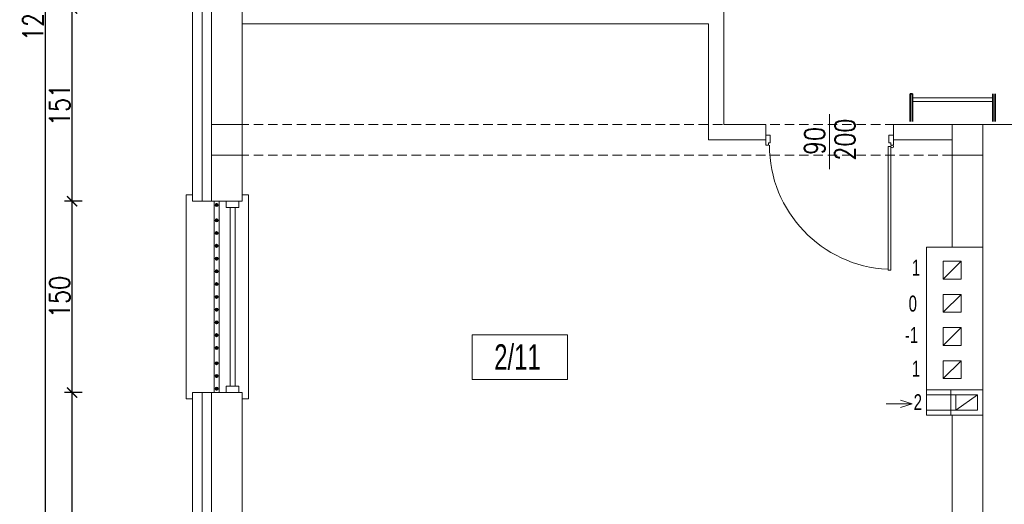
# Model space of a CAD drawing. Header units: millimetres. Extents: x 6354466 to 6508314, y -1889048 to -1342748.
# Tile 105 of 134: x 6381846 to 6389565, y -1558699 to -1554901. Entities that reach past the tile are written whole.
import ezdxf
from ezdxf.enums import TextEntityAlignment as Align

# ---------------------------------------------------------------- set-up
doc = ezdxf.new("R2010")
doc.units = ezdxf.units.MM
doc.header["$PDMODE"] = 3
doc.header["$PDSIZE"] = 10
doc.linetypes.add('HIDDEN', pattern=[0.375, 0.25, -0.125])
for name, color, linetype, lineweight in [('L-2', 167, 'Continuous', 13), ('L-3', 10, 'Continuous', 18), ('L-4', 92, 'Continuous', 20), ('L-5', 152, 'Continuous', 9), ('L-6', 6, 'Continuous', 5), ('L-DIM', 252, 'Continuous', 5), ('L-DRZWI', 146, 'Continuous', 13), ('L-ISTNIEJĄCE BUDYNKI', 167, 'Continuous', 5), ('L-OKNA', 144, 'Continuous', 20), ('L-Wyburzenia', 253, 'HIDDEN', 5), ('Zbrojenie', 210, 'Continuous', 35)]:
    doc.layers.add(name, color=color, linetype=linetype, lineweight=lineweight)
doc.styles.add('125', font='cdmsimpl.shx', dxfattribs={"width": 0.7, "height": 125})
doc.styles.add('160', font='simplex.shx', dxfattribs={"width": 0.8, "height": 160})
doc.styles.add('200', font='cdmsimpl.shx', dxfattribs={"width": 0.7, "height": 200})
doc.styles.add('250', font='cdmsimpl.shx', dxfattribs={"width": 0.7, "height": 250})
doc.styles.add('CDM', font='cdmsimpl.shx', dxfattribs={"width": 0.8, "bigfont": 'cdmbigpl.shx'})
doc.linetypes.add('BATTING', pattern='A,0.00254,-2.54,[134,ltypeshp.shx,S=2.54,R=0,X=-2.54,Y=0],-5.08,[134,ltypeshp.shx,S=2.54,R=180,X=2.54,Y=0],-2.54', length=10.16254)
doc.dimstyles.new('160', dxfattribs={"dimtxt": 160, "dimasz": 80, "dimexe": 60, "dimexo": 3, "dimgap": 18, "dimtad": 1, "dimdec": 0, "dimlfac": 0.1, "dimrnd": 1, "dimtxsty": '160', "dimblk": 'ARCHTICK', "dimcen": 2.5, "dimdle": 30, "dimadec": 0, "dimazin": 0, "dimtfac": 1, "dimtdec": 0, "dimtix": 1, "dimtmove": 2, "dimatfit": 0, "dimldrblk": 'NONE', "dimfxl": 0, "dimarcsym": 0})

# ---------------------------------------------------------------- blocks, each defined once
blk = doc.blocks.new('opis pom')
at = {"color": 0}
blk.add_lwpolyline([(252896.7, -40976.9), (253643.9, -40976.9), (253643.9, -41326.9), (252896.7, -41326.9)], close=True, dxfattribs=at)
at = {"layer": 'L-4', "lineweight": 30, "style": '250', "width": 0.7}
blk.add_attdef('2', text='', height=250, dxfattribs=at).set_placement((253252.2, -41151.9), align=Align.MIDDLE_CENTER)
blk = doc.blocks.new('*U516')
for p, q in [((-5, 0), (-5, -5)), ((5, -5), (5, 0)), ((-5, -5), (5, -5)), ((-2, -5), (-2, -145)), ((2, -5), (2, -145)), ((-5, -150), (-5, -145)), ((-5, -145), (5, -145)), ((5, -145), (5, -150))]:
    blk.add_line(p, q)
blk = doc.blocks.new('*U280')
for p, q in [((-500, 203), (-500, -227.5)), ((-1000, 40), (-1000, -40)), ((-965, 40), (-1000, 40)), ((-965, -20), (-965, 40)), ((-35, -20), (-35, 40)), ((-35, 40), (0, 40)), ((-1000, -40), (-980, -40)), ((-980, -40), (-980, -20)), ((-980, -20), (-965, -20)), ((-20, -50), (-40, -50)), ((-40, -50), (-40, -1020)), ((-20, -20), (-35, -20)), ((-20, -40), (-20, -20)), ((0, -40), (-20, -40)), ((-20, -50), (-20, -60)), ((-20, -1020), (-20, -50)), ((-40, -1020), (-20, -1020))]:
    blk.add_line(p, q)
for points in [[(0, 40), (0, -40)], [(-20, -50), (-20, -1020)]]:
    blk.add_lwpolyline(points)
blk.add_circle((-10, -50), 10)
blk.add_arc((1.9, -39.2), 974.1, 180.04583, 267.27416)
at = {"style": 'CDM', "width": 0.8, "flags": 1}
blk.add_attdef('POZIOM', (-915.2, 99.6), '', height=125, dxfattribs=at)
at = {"style": '160', "width": 0.8}
blk.add_attdef('SZER', text='', height=160, rotation=90, dxfattribs=at).set_placement((-489.1, -6.1), align=Align.BOTTOM_CENTER)
blk.add_attdef('WYS', text='', height=160, rotation=90, dxfattribs=at).set_placement((-459, 3.2), align=Align.TOP_CENTER)
blk = doc.blocks.new('_ArchTick')
at = {"color": 0, "linetype": 'ByBlock', "const_width": 0.15}
blk.add_lwpolyline([(-0.5, -0.5), (0.5, 0.5)], dxfattribs=at)
blk = doc.blocks.new('*D342')
at = {"layer": 'Defpoints', "color": 0, "transparency": 16777216}
for p in [(6382256.7, -1557823.4), (6383200.3, -1557823.4), (6383200.3, -1560843.4)]:
    blk.add_point(p, dxfattribs=at)
at = {"layer": 'L-DIM', "color": 0, "lineweight": -2, "ltscale": 10, "transparency": 16777216}
for p, q in [((6382336.7, -1557823.4), (6382196.7, -1557823.4)), ((6382256.7, -1560873.4), (6382256.7, -1557793.4)), ((6382336.7, -1560843.4), (6382196.7, -1560843.4))]:
    blk.add_line(p, q, dxfattribs=at)
at = {"layer": 'L-DIM', "color": 0, "linetype": 'ByBlock', "lineweight": -2, "transparency": 16777216, "xscale": 80, "yscale": 80, "zscale": 80}
for p, rotation in [((6382256.7, -1557823.4), 90), ((6382256.7, -1560843.4), 270)]:
    blk.add_blockref('_ArchTick', p, dxfattribs=dict(at, rotation=rotation))
at = {"layer": 'L-DIM', "color": 0, "ltscale": 10, "transparency": 16777216, "insert": (6382158.7, -1559333.4), "char_height": 160, "attachment_point": 5, "rotation": 90, "style": '160'}
blk.add_mtext('302', dxfattribs=at)
blk = doc.blocks.new('_None')
blk = doc.blocks.new('*D343')
at = {"layer": 'Defpoints', "color": 0, "transparency": 16777216}
for p in [(6382256.7, -1556323.4), (6383465, -1556323.4), (6383200.3, -1557823.4)]:
    blk.add_point(p, dxfattribs=at)
at = {"layer": 'L-DIM', "color": 0, "lineweight": -2, "ltscale": 10, "transparency": 16777216}
for p, q in [((6382256.7, -1557853.4), (6382256.7, -1556293.4)), ((6382336.7, -1556323.4), (6382196.7, -1556323.4)), ((6382336.7, -1557823.4), (6382196.7, -1557823.4))]:
    blk.add_line(p, q, dxfattribs=at)
at = {"layer": 'L-DIM', "color": 0, "linetype": 'ByBlock', "lineweight": -2, "transparency": 16777216, "xscale": 80, "yscale": 80, "zscale": 80}
for p, rotation in [((6382256.7, -1556323.4), 90), ((6382256.7, -1557823.4), 270)]:
    blk.add_blockref('_ArchTick', p, dxfattribs=dict(at, rotation=rotation))
at = {"layer": 'L-DIM', "color": 0, "ltscale": 10, "transparency": 16777216, "insert": (6382158.7, -1557073.4), "char_height": 160, "attachment_point": 5, "rotation": 90, "style": '160'}
blk.add_mtext('150', dxfattribs=at)
blk = doc.blocks.new('*D344')
at = {"layer": 'Defpoints', "color": 0, "transparency": 16777216}
for p in [(6382256.7, -1554813.4), (6383470.3, -1554813.4), (6383465, -1556323.4)]:
    blk.add_point(p, dxfattribs=at)
at = {"layer": 'L-DIM', "color": 0, "lineweight": -2, "ltscale": 10, "transparency": 16777216}
for p, q in [((6382336.7, -1554813.4), (6382196.7, -1554813.4)), ((6382256.7, -1556353.4), (6382256.7, -1554783.4)), ((6382336.7, -1556323.4), (6382196.7, -1556323.4))]:
    blk.add_line(p, q, dxfattribs=at)
at = {"layer": 'L-DIM', "color": 0, "linetype": 'ByBlock', "lineweight": -2, "transparency": 16777216, "xscale": 80, "yscale": 80, "zscale": 80}
for p, rotation in [((6382256.7, -1554813.4), 90), ((6382256.7, -1556323.4), 270)]:
    blk.add_blockref('_ArchTick', p, dxfattribs=dict(at, rotation=rotation))
at = {"layer": 'L-DIM', "color": 0, "ltscale": 10, "transparency": 16777216, "insert": (6382158.7, -1555568.4), "char_height": 160, "attachment_point": 5, "rotation": 90, "style": '160'}
blk.add_mtext('151', dxfattribs=at)
blk = doc.blocks.new('*D349')
at = {"layer": 'Defpoints', "color": 0, "transparency": 16777216}
for p in [(6382048.7, -1548813.4), (6383585.3, -1548813.4), (6383200.3, -1560843.4)]:
    blk.add_point(p, dxfattribs=at)
at = {"layer": 'L-DIM', "color": 0, "lineweight": -2, "ltscale": 10, "transparency": 16777216}
for p, q in [((6382048.7, -1560873.4), (6382048.7, -1548783.4)), ((6382128.7, -1548813.4), (6381988.7, -1548813.4)), ((6382128.7, -1560843.4), (6381988.7, -1560843.4))]:
    blk.add_line(p, q, dxfattribs=at)
at = {"layer": 'L-DIM', "color": 0, "linetype": 'ByBlock', "lineweight": -2, "transparency": 16777216, "xscale": 80, "yscale": 80, "zscale": 80}
for p, rotation in [((6382048.7, -1548813.4), 90), ((6382048.7, -1560843.4), 270)]:
    blk.add_blockref('_ArchTick', p, dxfattribs=dict(at, rotation=rotation))
at = {"layer": 'L-DIM', "color": 0, "ltscale": 10, "transparency": 16777216, "insert": (6381950.7, -1554848.4), "char_height": 160, "attachment_point": 5, "rotation": 90, "style": '160'}
blk.add_mtext('1203', dxfattribs=at)

msp = doc.modelspace()

# ---------------------------------------------------------------- hatches: boundary and pattern name
at = {"layer": 'Zbrojenie', "ltscale": 8}
h = msp.add_hatch(color=210, dxfattribs=at)
h.dxf.hatch_style = 1
h.paths.add_polyline_path([(6388846, -1555699.5), (6388846, -1555482.3), (6388827.6, -1555482.3), (6388827.6, -1555699.5)])
h = msp.add_hatch(color=210, dxfattribs=at)
h.dxf.hatch_style = 1
h.paths.add_polyline_path([(6389475.6, -1555699.5), (6389475.6, -1555482.3), (6389494, -1555482.3), (6389494, -1555699.5)])

# ---------------------------------------------------------------- linework, layer by layer
at = {"layer": 'L-2'}
for p, q in [((6383350.3, -1554813.4), (6383350.3, -1556323.4)), ((6383590.3, -1554813.4), (6383590.3, -1556323.4)), ((6383590.3, -1555723.4), (6383350.3, -1555723.4)), ((6389155.3, -1555723.4), (6389395.3, -1555723.4)), ((6389155.3, -1555723.4), (6389155.3, -1556682.4)), ((6389155.3, -1555723.4), (6389155.3, -1556682.4)), ((6389395.3, -1555723.4), (6389155.3, -1555723.4)), ((6389395.3, -1555723.4), (6389395.3, -1560693.4)), ((6389395.3, -1555723.4), (6391515.3, -1555723.4)), ((6389395.3, -1555723.4), (6389395.3, -1560693.4)), ((6383590.3, -1555963.4), (6383350.3, -1555963.4)), ((6389395.3, -1555963.4), (6389155.3, -1555963.4)), ((6383590.3, -1556323.4), (6383350.3, -1556323.4)), ((6383590.3, -1557823.4), (6383350.3, -1557823.4)), ((6383590.3, -1557823.4), (6383590.3, -1560303.4)), ((6388955.3, -1557801.6), (6389270.3, -1557801.6)), ((6389155.3, -1558001.6), (6389155.3, -1560453.4)), ((6389280.3, -1558001.6), (6389395.3, -1558001.6))]:
    msp.add_line(p, q, dxfattribs=at)
at = {"layer": 'L-2', "ltscale": 8}
for p, q in [((6389395.3, -1556682.4), (6388955.3, -1556682.4)), ((6388955.3, -1556682.4), (6388955.3, -1557801.6)), ((6388955.3, -1557801.6), (6388955.3, -1558001.6)), ((6388955.3, -1558001.6), (6389145.3, -1558001.6))]:
    msp.add_line(p, q, dxfattribs=at)
at = {"layer": 'L-2', "lineweight": 15}
for p, q in [((6389085.3, -1556933.4), (6389225.3, -1556793.4)), ((6389225.3, -1556793.4), (6389225.3, -1556933.4)), ((6389085.3, -1557193.4), (6389225.3, -1557053.4)), ((6389085.3, -1557453.4), (6389225.3, -1557313.4)), ((6389085.3, -1557713.4), (6389225.3, -1557573.4)), ((6389185.3, -1557961.6), (6389355.3, -1557841.6))]:
    msp.add_line(p, q, dxfattribs=at)
for points in [[(6389085.3, -1556933.4), (6389225.3, -1556933.4), (6389225.3, -1556793.4), (6389085.3, -1556793.4)], [(6389085.3, -1557193.4), (6389225.3, -1557193.4), (6389225.3, -1557053.4), (6389085.3, -1557053.4)], [(6389085.3, -1557453.4), (6389225.3, -1557453.4), (6389225.3, -1557313.4), (6389085.3, -1557313.4)], [(6389085.3, -1557713.4), (6389225.3, -1557713.4), (6389225.3, -1557573.4), (6389085.3, -1557573.4)], [(6389185.3, -1557961.6), (6389355.3, -1557961.6), (6389355.3, -1557841.6), (6389185.3, -1557841.6)]]:
    msp.add_lwpolyline(points, close=True, dxfattribs=at)
at = {"layer": 'L-2', "ltscale": 8}
msp.add_lwpolyline([(6389145.3, -1557801.6), (6389395.3, -1557801.6), (6389395.3, -1558001.6), (6389145.3, -1558001.6)], close=True, dxfattribs=at)
at = {"layer": 'L-3', "ltscale": 5}
for p, q in [((6383200.3, -1556323.4), (6383200.3, -1554813.4)), ((6383200.3, -1556273.4), (6383150.3, -1556273.4)), ((6383150.3, -1556273.4), (6383150.3, -1557873.4)), ((6383350.3, -1556323.4), (6383200.3, -1556323.4)), ((6383200.3, -1560693.4), (6383200.3, -1557823.4)), ((6383350.3, -1557823.4), (6383200.3, -1557823.4)), ((6383350.3, -1557823.4), (6383350.3, -1560543.4)), ((6383150.3, -1557873.4), (6383200.3, -1557873.4))]:
    msp.add_line(p, q, dxfattribs=at)
at = {"layer": 'L-3', "linetype": 'BATTING', "ltscale": 7}
for p, q in [((6383275.3, -1554813.4), (6383275.3, -1556323.4)), ((6383275.3, -1557823.4), (6383275.3, -1560618.4))]:
    msp.add_line(p, q, dxfattribs=at)
at = {"layer": 'L-3', "ltscale": 10}
msp.add_line((6389395.3, -1555723.4), (6389635.3, -1555723.4), dxfattribs=at)
msp.add_lwpolyline([(6383369.6, -1556323.4), (6383369.6, -1557823.4), (6383409.6, -1557823.4), (6383409.6, -1556323.4)], close=True, dxfattribs=at)
for centre, radius in [((6383389.6, -1556353.4), 12), ((6383389.6, -1556353.4), 11), ((6383389.6, -1556353.4), 10), ((6383389.6, -1556353.4), 9), ((6383389.6, -1556353.4), 8), ((6383389.6, -1556353.4), 7), ((6383389.6, -1556353.4), 6), ((6383389.6, -1556353.4), 5), ((6383389.6, -1556353.4), 4), ((6383389.6, -1556353.4), 3), ((6383389.6, -1556353.4), 3), ((6383389.6, -1556353.4), 2), ((6383389.6, -1556353.4), 1), ((6383389.6, -1556473.4), 12), ((6383389.6, -1556473.4), 11), ((6383389.6, -1556473.4), 10), ((6383389.6, -1556473.4), 9), ((6383389.6, -1556473.4), 8), ((6383389.6, -1556473.4), 7), ((6383389.6, -1556473.4), 6), ((6383389.6, -1556473.4), 5), ((6383389.6, -1556473.4), 4), ((6383389.6, -1556473.4), 3), ((6383389.6, -1556473.4), 3), ((6383389.6, -1556473.4), 2), ((6383389.6, -1556473.4), 1), ((6383389.6, -1556573.4), 12), ((6383389.6, -1556573.4), 11), ((6383389.6, -1556573.4), 10), ((6383389.6, -1556573.4), 9), ((6383389.6, -1556573.4), 8), ((6383389.6, -1556573.4), 7), ((6383389.6, -1556573.4), 6), ((6383389.6, -1556573.4), 5), ((6383389.6, -1556573.4), 4), ((6383389.6, -1556573.4), 3), ((6383389.6, -1556573.4), 3), ((6383389.6, -1556573.4), 2), ((6383389.6, -1556573.4), 1), ((6383389.6, -1556673.4), 12), ((6383389.6, -1556673.4), 11), ((6383389.6, -1556673.4), 10), ((6383389.6, -1556673.4), 9), ((6383389.6, -1556673.4), 8), ((6383389.6, -1556673.4), 7), ((6383389.6, -1556673.4), 6), ((6383389.6, -1556673.4), 5), ((6383389.6, -1556673.4), 4), ((6383389.6, -1556673.4), 3), ((6383389.6, -1556673.4), 3), ((6383389.6, -1556673.4), 2), ((6383389.6, -1556673.4), 1), ((6383389.6, -1556773.4), 12), ((6383389.6, -1556773.4), 11), ((6383389.6, -1556773.4), 10), ((6383389.6, -1556773.4), 9), ((6383389.6, -1556773.4), 8), ((6383389.6, -1556773.4), 7), ((6383389.6, -1556773.4), 6), ((6383389.6, -1556773.4), 5), ((6383389.6, -1556773.4), 4), ((6383389.6, -1556773.4), 3), ((6383389.6, -1556773.4), 3), ((6383389.6, -1556773.4), 2), ((6383389.6, -1556773.4), 1), ((6383389.6, -1556873.4), 12), ((6383389.6, -1556873.4), 11), ((6383389.6, -1556873.4), 10), ((6383389.6, -1556873.4), 9), ((6383389.6, -1556873.4), 8), ((6383389.6, -1556873.4), 7), ((6383389.6, -1556873.4), 6), ((6383389.6, -1556873.4), 5), ((6383389.6, -1556873.4), 4), ((6383389.6, -1556873.4), 3), ((6383389.6, -1556873.4), 3), ((6383389.6, -1556873.4), 2), ((6383389.6, -1556873.4), 1), ((6383389.6, -1556973.4), 12), ((6383389.6, -1556973.4), 11), ((6383389.6, -1556973.4), 10), ((6383389.6, -1556973.4), 9), ((6383389.6, -1556973.4), 8), ((6383389.6, -1556973.4), 7), ((6383389.6, -1556973.4), 6), ((6383389.6, -1556973.4), 5), ((6383389.6, -1556973.4), 4), ((6383389.6, -1556973.4), 3), ((6383389.6, -1556973.4), 3), ((6383389.6, -1556973.4), 2), ((6383389.6, -1556973.4), 1), ((6383389.6, -1557073.4), 12), ((6383389.6, -1557073.4), 11), ((6383389.6, -1557073.4), 10), ((6383389.6, -1557073.4), 9), ((6383389.6, -1557073.4), 8), ((6383389.6, -1557073.4), 7), ((6383389.6, -1557073.4), 6), ((6383389.6, -1557073.4), 5), ((6383389.6, -1557073.4), 4), ((6383389.6, -1557073.4), 3), ((6383389.6, -1557073.4), 3), ((6383389.6, -1557073.4), 2), ((6383389.6, -1557073.4), 1), ((6383389.6, -1557173.4), 12), ((6383389.6, -1557173.4), 11), ((6383389.6, -1557173.4), 10), ((6383389.6, -1557173.4), 9), ((6383389.6, -1557173.4), 8), ((6383389.6, -1557173.4), 7), ((6383389.6, -1557173.4), 6), ((6383389.6, -1557173.4), 5), ((6383389.6, -1557173.4), 4), ((6383389.6, -1557173.4), 3), ((6383389.6, -1557173.4), 3), ((6383389.6, -1557173.4), 2), ((6383389.6, -1557173.4), 1), ((6383389.6, -1557273.4), 12), ((6383389.6, -1557273.4), 11), ((6383389.6, -1557273.4), 10), ((6383389.6, -1557273.4), 9), ((6383389.6, -1557273.4), 8), ((6383389.6, -1557273.4), 7), ((6383389.6, -1557273.4), 6), ((6383389.6, -1557273.4), 5), ((6383389.6, -1557273.4), 4), ((6383389.6, -1557273.4), 3), ((6383389.6, -1557273.4), 3), ((6383389.6, -1557273.4), 2), ((6383389.6, -1557273.4), 1), ((6383389.6, -1557373.4), 12), ((6383389.6, -1557373.4), 11), ((6383389.6, -1557373.4), 10), ((6383389.6, -1557373.4), 9), ((6383389.6, -1557373.4), 8), ((6383389.6, -1557373.4), 7), ((6383389.6, -1557373.4), 6), ((6383389.6, -1557373.4), 5), ((6383389.6, -1557373.4), 4), ((6383389.6, -1557373.4), 3), ((6383389.6, -1557373.4), 3), ((6383389.6, -1557373.4), 2), ((6383389.6, -1557373.4), 1), ((6383389.6, -1557473.4), 12), ((6383389.6, -1557473.4), 11), ((6383389.6, -1557473.4), 10), ((6383389.6, -1557473.4), 9), ((6383389.6, -1557473.4), 8), ((6383389.6, -1557473.4), 7), ((6383389.6, -1557473.4), 6), ((6383389.6, -1557473.4), 5), ((6383389.6, -1557473.4), 4), ((6383389.6, -1557473.4), 3), ((6383389.6, -1557473.4), 3), ((6383389.6, -1557473.4), 2), ((6383389.6, -1557473.4), 1), ((6383389.6, -1557593.4), 12), ((6383389.6, -1557593.4), 11), ((6383389.6, -1557593.4), 10), ((6383389.6, -1557593.4), 9), ((6383389.6, -1557593.4), 8), ((6383389.6, -1557593.4), 7), ((6383389.6, -1557593.4), 6), ((6383389.6, -1557593.4), 5), ((6383389.6, -1557593.4), 4), ((6383389.6, -1557593.4), 3), ((6383389.6, -1557593.4), 3), ((6383389.6, -1557593.4), 2), ((6383389.6, -1557593.4), 1), ((6383389.6, -1557693.4), 12), ((6383389.6, -1557693.4), 11), ((6383389.6, -1557693.4), 10), ((6383389.6, -1557693.4), 9), ((6383389.6, -1557693.4), 8), ((6383389.6, -1557693.4), 7), ((6383389.6, -1557693.4), 6), ((6383389.6, -1557693.4), 5), ((6383389.6, -1557693.4), 4), ((6383389.6, -1557693.4), 3), ((6383389.6, -1557693.4), 3), ((6383389.6, -1557693.4), 2), ((6383389.6, -1557693.4), 1), ((6383389.6, -1557793.4), 12), ((6383389.6, -1557793.4), 11), ((6383389.6, -1557793.4), 10), ((6383389.6, -1557793.4), 9), ((6383389.6, -1557793.4), 8), ((6383389.6, -1557793.4), 7), ((6383389.6, -1557793.4), 6), ((6383389.6, -1557793.4), 5), ((6383389.6, -1557793.4), 4), ((6383389.6, -1557793.4), 3), ((6383389.6, -1557793.4), 3), ((6383389.6, -1557793.4), 2), ((6383389.6, -1557793.4), 1)]:
    msp.add_circle(centre, radius, dxfattribs=at)
at = {"layer": 'L-4', "ltscale": 10}
for p, q in [((6387365.3, -1553923.4), (6387365.3, -1555723.4)), ((6387245.3, -1554933.4), (6383590.3, -1554933.4)), ((6387245.3, -1554933.4), (6387245.3, -1555843.4)), ((6387365.3, -1555723.4), (6387695.3, -1555723.4)), ((6387695.3, -1555843.4), (6387695.3, -1555723.4)), ((6388695.3, -1555723.4), (6389155.3, -1555723.4)), ((6388695.3, -1555843.4), (6388695.3, -1555723.4))]:
    msp.add_line(p, q, dxfattribs=at)
for points in [[(6387245.3, -1555843.4), (6387695.3, -1555843.4)], [(6388695.3, -1555843.4), (6389155.3, -1555843.4)]]:
    msp.add_lwpolyline(points, dxfattribs=at)
at = {"layer": 'L-5', "ltscale": 5}
msp.add_line((6383200.3, -1556323.4), (6383200.3, -1554813.4), dxfattribs=at)
at = {"layer": 'L-5'}
for p, q in [((6383590.3, -1556273.4), (6383640.3, -1556273.4)), ((6383640.3, -1556273.4), (6383640.3, -1557873.4)), ((6383640.3, -1557873.4), (6383590.3, -1557873.4)), ((6388638.8, -1557912.2), (6388843, -1557912.2)), ((6388843, -1557912.2), (6388749.8, -1557882.7)), ((6388843, -1557912.2), (6388749.8, -1557941.6)), ((6389185.3, -1557841.6), (6388955.3, -1557841.6)), ((6389185.3, -1557961.6), (6388955.3, -1557961.6))]:
    msp.add_line(p, q, dxfattribs=at)
at = {"layer": 'L-6', "ltscale": 8}
for p, q in [((6388846, -1555511.9), (6389475.6, -1555511.9)), ((6388846, -1555541.9), (6389475.6, -1555541.9))]:
    msp.add_line(p, q, dxfattribs=at)
at = {"layer": 'L-ISTNIEJĄCE BUDYNKI', "ltscale": 0.5}
msp.add_line((6388955.3, -1556793.4), (6388955.3, -1556933.4), dxfattribs=at)
at = {"layer": 'L-Wyburzenia', "ltscale": 300}
for p, q in [((6389155.3, -1555723.4), (6383590.3, -1555723.4)), ((6389155.3, -1555963.4), (6383590.3, -1555963.4))]:
    msp.add_line(p, q, dxfattribs=at)
at = {"layer": 'Zbrojenie', "ltscale": 8}
for p, q in [((6388827.6, -1555699.5), (6388827.6, -1555482.3)), ((6388827.6, -1555482.3), (6388846, -1555482.3)), ((6388846, -1555482.3), (6388846, -1555699.5)), ((6389475.6, -1555482.3), (6389475.6, -1555699.5)), ((6389494, -1555699.5), (6389494, -1555482.3))]:
    msp.add_line(p, q, dxfattribs=at)

# ---------------------------------------------------------------- block references
at = {"layer": 'L-5'}
ref = msp.add_blockref('opis pom', (6132495.8, -1516393), dxfattribs=at)
ref.add_attrib('2', '2/11', dxfattribs={"layer": 'L-4', "height": 200, "style": '200', "width": 0.7}).set_placement((6385748, -1557544.9), align=Align.MIDDLE_CENTER)
at = {"layer": 'L-DRZWI'}
msp.add_blockref('*U280', (6388695.3, -1555844.7), dxfattribs=at).add_auto_attribs({'WYS': '200', 'SZER': '90'})
at = {"layer": 'L-OKNA', "ltscale": 10, "xscale": -10, "yscale": 10, "zscale": 10}
msp.add_blockref('*U516', (6383515, -1556323.4), dxfattribs=at)

# ---------------------------------------------------------------- texts
at = {"layer": 'L-5', "style": '125', "width": 0.7}
for s, p in [('1', (6388839.3, -1556907.1, 0)), ('0', (6388814.7, -1557188.4, 0)), ('1', (6388839.3, -1557698.8, 0)), ('2', (6388854.2, -1557961.1, 0))]:
    msp.add_text(s, height=125, dxfattribs=at).set_placement(p)
at = {"layer": 'L-ISTNIEJĄCE BUDYNKI', "ltscale": 0.5, "style": '125', "width": 0.7}
msp.add_text('-1', height=125, dxfattribs=at).set_placement((6388784.9, -1557434.7, 0))

# ---------------------------------------------------------------- dimensions: what is measured, and where the dimension line sits
at = {"layer": 'L-DIM', "ltscale": 10}
dim = msp.add_linear_dim(base=(6382048.7, -1548813.4), p1=(6383200.3, -1560843.4), p2=(6383585.3, -1548813.4), angle=90, dimstyle='160', override={"dimlfac": 0.1}, dxfattribs=at)
dim.commit()
dim.dimension.update_dxf_attribs({"geometry": '*D349', "text_midpoint": (6381950.7, -1554848.4), "dimtype": 160})
for base, p1, p2, picture, middle in [((6382256.7, -1554813.4), (6383465, -1556323.4), (6383470.3, -1554813.4), '*D344', (6382158.7, -1555568.4)), ((6382256.7, -1556323.4), (6383200.3, -1557823.4), (6383465, -1556323.4), '*D343', (6382158.7, -1557073.4)), ((6382256.7, -1557823.4), (6383200.3, -1560843.4), (6383200.3, -1557823.4), '*D342', (6382158.7, -1559333.4))]:
    dim = msp.add_linear_dim(base=base, p1=p1, p2=p2, angle=90, dimstyle='160', override={"dimlfac": 0.1}, dxfattribs=at)
    dim.commit()
    dim.dimension.update_dxf_attribs({"geometry": picture, "text_midpoint": middle})

doc.saveas('drawing.dxf')
